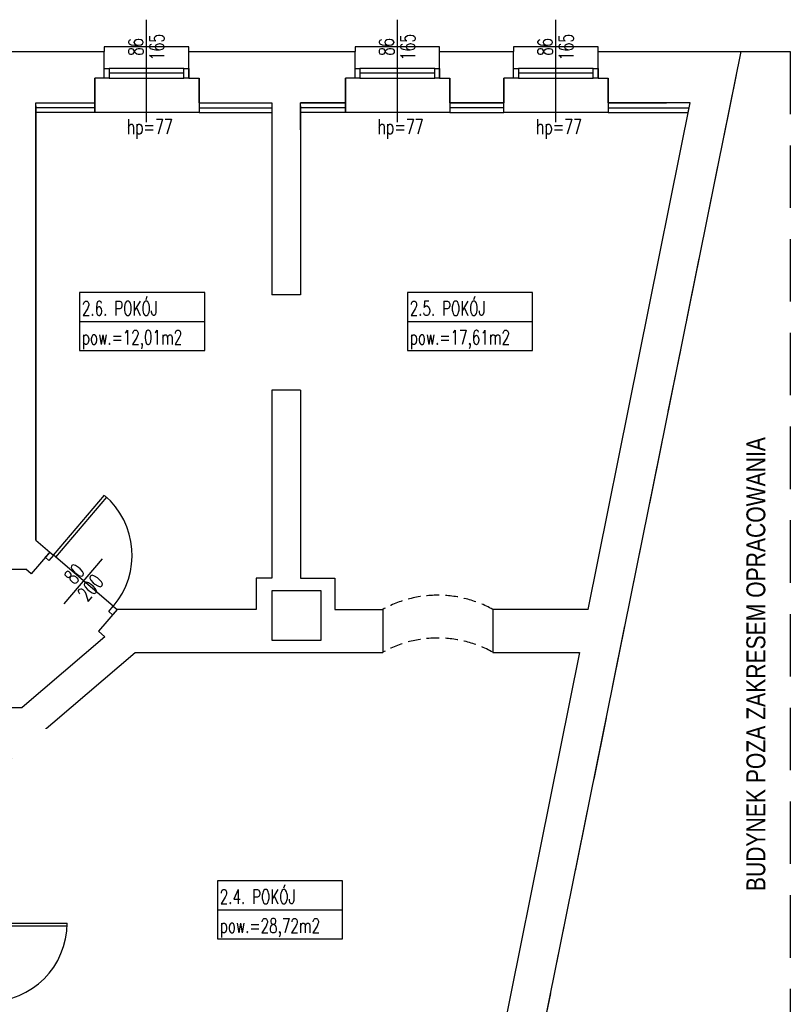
# Model space of a CAD drawing. Header units: inches. Extents: x -23201 to -18535, y -9985 to 4139.
# Tile 11 of 25: x -19318 to -18535, y -5310 to -4309. Entities that reach past the tile are written whole.
import ezdxf
from ezdxf.enums import TextEntityAlignment as Align

# ---------------------------------------------------------------- set-up
doc = ezdxf.new("R2010")
doc.units = ezdxf.units.IN
doc.header["$MEASUREMENT"] = 0
doc.linetypes.add('DASHED', pattern=[19.05, 12.7, -6.35])
for name, color, linetype in [('01 sciana', 252, 'Continuous'), ('04_stolarka_cienka', 252, 'Continuous'), ('11_opisy_tekst', 252, 'Continuous'), ('___ramka', 252, 'Continuous'), ('__proj_docieplenie', 252, 'BATTING'), ('__wyżej', 252, 'DASHED'), ('_stolarka', 252, 'Continuous'), ('opisy', 252, 'Continuous'), ('P_opis', 252, 'Continuous')]:
    doc.layers.add(name, color=color, linetype=linetype)
doc.styles.add('OPISY POM_50', font='simplex.shx', dxfattribs={"width": 0.7, "height": 0.13})
doc.styles.get("Standard").update_dxf_attribs({"font": 'arial.ttf'})
doc.linetypes.add('BATTING', pattern='A,0.00254,-2.54,[134,ltypeshp.shx,S=2.54,R=0,X=-2.54,Y=0],-5.08,[134,ltypeshp.shx,S=2.54,R=180,X=2.54,Y=0],-2.54', length=10.16254)
doc.linetypes.add('ZIGZAG', pattern='A,0.00254,-5.08,[131,ltypeshp.shx,S=5.08,R=0,X=-5.08,Y=0],-10.16,[131,ltypeshp.shx,S=5.08,R=180,X=5.08,Y=0],-5.08', length=20.32254)

msp = doc.modelspace()

# ---------------------------------------------------------------- linework, layer by layer
at = {"layer": '01 sciana'}
for p, q in [((-19278.7, -4341.6), (-19232.1, -4341.6)), ((-19232.1, -4368.6), (-19232.1, -4341.6)), ((-19146.1, -4341.6), (-18977.1, -4341.6)), ((-19146.1, -4368.6), (-19146.1, -4341.6)), ((-18977.1, -4368.6), (-18977.1, -4341.6)), ((-18891.1, -4341.6), (-18816.1, -4341.6)), ((-18891.1, -4368.6), (-18891.1, -4341.6)), ((-18828.6, -5547.6), (-18584.7, -4341.6)), ((-18816.1, -4368.6), (-18816.1, -4341.6)), ((-18730.1, -4341.6), (-18584.7, -4341.6)), ((-18730.1, -4368.6), (-18730.1, -4341.6)), ((-19241.7, -4393.6), (-19241.7, -4368.6)), ((-19232.1, -4368.6), (-19241.7, -4368.6)), ((-19241.7, -4368.6), (-19241.7, -4393.6)), ((-19146.1, -4368.6), (-19135.7, -4368.6)), ((-19135.7, -4393.6), (-19135.7, -4368.6)), ((-19135.7, -4368.6), (-19135.7, -4393.6)), ((-18986.8, -4393.6), (-18986.8, -4368.6)), ((-18977.1, -4368.6), (-18986.8, -4368.6)), ((-18986.8, -4368.6), (-18986.8, -4393.6)), ((-18891.1, -4368.6), (-18880.8, -4368.6)), ((-18880.8, -4393.6), (-18880.8, -4368.6)), ((-18880.8, -4368.6), (-18880.8, -4393.6)), ((-18825.8, -4393.6), (-18825.8, -4368.6)), ((-18816.1, -4368.6), (-18825.8, -4368.6)), ((-18825.8, -4368.6), (-18825.8, -4393.6)), ((-18730.1, -4368.6), (-18719.8, -4368.6)), ((-18719.8, -4393.6), (-18719.8, -4368.6)), ((-18719.8, -4368.6), (-18719.8, -4393.6)), ((-19301.7, -4393.6), (-19241.7, -4393.6)), ((-19135.7, -4393.6), (-19061.7, -4393.6)), ((-19061.7, -4393.6), (-19061.7, -4588.6)), ((-19032.7, -4393.6), (-18986.8, -4393.6)), ((-18986.8, -4393.6), (-19032.7, -4393.6)), ((-19032.7, -4421.1), (-19032.7, -4393.6)), ((-18880.8, -4393.6), (-18825.8, -4393.6)), ((-18825.8, -4393.6), (-18880.8, -4393.6)), ((-18740.2, -4908.6), (-18636.6, -4393.6)), ((-18719.8, -4393.6), (-18660.5, -4393.6)), ((-18636.6, -4393.6), (-18719.8, -4393.6)), ((-19032.7, -4588.6), (-19061.7, -4588.6)), ((-19061.7, -4685.6), (-19061.7, -4876.6)), ((-19032.7, -4685.6), (-19061.7, -4685.6)), ((-19731.7, -4867.6), (-19311.7, -4867.6)), ((-19061.7, -4876.6), (-19077.7, -4876.6)), ((-19077.7, -4876.6), (-19077.7, -4908.6)), ((-19219, -4908.6), (-19237.8, -4930.6)), ((-19219, -4908.6), (-19237.8, -4930.6)), ((-19077.7, -4908.6), (-19219, -4908.6)), ((-18740.2, -4908.6), (-18837, -4908.6)), ((-18837, -4908.6), (-18837, -4952.1)), ((-19237.8, -4930.6), (-19231.3, -4936.2)), ((-19231.3, -4936.2), (-19315.6, -5008.1))]:
    msp.add_line(p, q, dxfattribs=at)
for points in [[(-19416, -4341.6), (-19232.1, -4341.6)], [(-19146.1, -4341.6), (-19005.4, -4341.6)], [(-19301.7, -4396.6), (-19301.7, -4838), (-19287.5, -4850.2), (-19306.3, -4872.2), (-19311.7, -4867.6)], [(-19301.7, -4838), (-19301.7, -4393.6)], [(-19032.7, -4396.6), (-19032.7, -4588.6)], [(-19032.7, -4685.6), (-19032.7, -4876.6), (-18997.7, -4876.6), (-18997.7, -4908.6), (-18949, -4908.6), (-18949, -4952.1)], [(-19349.7, -5222.1), (-19349.7, -5079.2), (-19200.7, -4952.1), (-18949, -4952.1)], [(-18837, -4952.1), (-18749, -4952.1), (-18858.4, -5495.6), (-18977.7, -5495.6)], [(-19468.7, -5008.1), (-19315.6, -5008.1)]]:
    msp.add_lwpolyline(points, dxfattribs=at)
msp.add_lwpolyline([(-19061.7, -4939.6), (-19011.7, -4939.6), (-19011.7, -4889.6), (-19061.7, -4889.6)], close=True, dxfattribs=at)
at = {"layer": '04_stolarka_cienka'}
for p, q in [((-19189.1, -4413.3), (-19189.1, -4309.2)), ((-18934.1, -4413.3), (-18934.1, -4309.2)), ((-18773.1, -4413.3), (-18773.1, -4309.2)), ((-19151.1, -4358.6), (-19227.1, -4358.6)), ((-18896.1, -4358.6), (-18972.1, -4358.6)), ((-18735.1, -4358.6), (-18811.1, -4358.6)), ((-19151.1, -4363.6), (-19227.1, -4363.6)), ((-19227.1, -4368.6), (-19151.1, -4368.6)), ((-18896.1, -4363.6), (-18972.1, -4363.6)), ((-18972.1, -4368.6), (-18896.1, -4368.6)), ((-18735.1, -4363.6), (-18811.1, -4363.6)), ((-18811.1, -4368.6), (-18735.1, -4368.6))]:
    msp.add_line(p, q, dxfattribs=at)
for points in [[(-19146.1, -4341.6), (-19146.1, -4336.6), (-19232.1, -4336.6), (-19232.1, -4341.6)], [(-18891.1, -4341.6), (-18891.1, -4336.6), (-18977.1, -4336.6), (-18977.1, -4341.6)], [(-18730.1, -4341.6), (-18730.1, -4336.6), (-18816.1, -4336.6), (-18816.1, -4341.6)], [(-19135.7, -4393.6), (-19135.7, -4403.6), (-19241.7, -4403.6), (-19241.7, -4393.6)], [(-18880.8, -4393.6), (-18880.8, -4403.6), (-18986.8, -4403.6), (-18986.8, -4393.6)], [(-18719.8, -4393.6), (-18719.8, -4403.6), (-18825.8, -4403.6), (-18825.8, -4393.6)]]:
    msp.add_lwpolyline(points, dxfattribs=at)
for points in [[(-19232.1, -4358.6), (-19227.1, -4358.6), (-19227.1, -4368.6), (-19232.1, -4368.6)], [(-19151.1, -4358.6), (-19146.1, -4358.6), (-19146.1, -4368.6), (-19151.1, -4368.6)], [(-18977.1, -4358.6), (-18972.1, -4358.6), (-18972.1, -4368.6), (-18977.1, -4368.6)], [(-18896.1, -4358.6), (-18891.1, -4358.6), (-18891.1, -4368.6), (-18896.1, -4368.6)], [(-18816.1, -4358.6), (-18811.1, -4358.6), (-18811.1, -4368.6), (-18816.1, -4368.6)], [(-18735.1, -4358.6), (-18730.1, -4358.6), (-18730.1, -4368.6), (-18735.1, -4368.6)]]:
    msp.add_lwpolyline(points, close=True, dxfattribs=at)
at = {"layer": '__proj_docieplenie', "linetype": 'Continuous'}
for points in [[(-19241.7, -4393.6), (-19241.7, -4403.6), (-19301.7, -4403.6)], [(-19135.7, -4393.6), (-19135.7, -4403.6), (-19061.7, -4403.6)], [(-18986.8, -4393.6), (-18986.8, -4403.6), (-19032.7, -4403.6)], [(-18880.8, -4393.6), (-18880.8, -4403.6), (-18825.8, -4403.6), (-18825.8, -4393.6)], [(-18719.8, -4393.6), (-18719.8, -4403.6), (-18638.6, -4403.6), (-18636.6, -4393.6)]]:
    msp.add_lwpolyline(points, dxfattribs=at)
at = {"layer": '__proj_docieplenie', "linetype": 'ZIGZAG'}
for points in [[(-19241.7, -4398.6), (-19301.7, -4398.6)], [(-19135.7, -4398.6), (-19061.7, -4398.6)], [(-18986.8, -4398.6), (-19032.7, -4398.6)], [(-18825.8, -4398.6), (-18880.8, -4398.6)], [(-18719.8, -4398.6), (-18637.6, -4398.6)]]:
    msp.add_lwpolyline(points, dxfattribs=at)
at = {"layer": '__wyżej', "ltscale": 5}
msp.add_lwpolyline([(-18584.7, -4341.6), (-18534.7, -4341.6), (-18534.7, -5547.6), (-18828.6, -5547.6), (-18584.7, -4341.6)], dxfattribs=at)
at = {"layer": '__wyżej'}
for centre in [(-18893, -5009.2), (-18893, -5052.7)]:
    msp.add_arc(centre, 115.2, 60.9044, 119.0956, dxfattribs=at)
at = {"layer": '_stolarka'}
for p, q in [((-19283.7, -4853.4), (-19231.7, -4792.5)), ((-19281.4, -4855.3), (-19229.5, -4794.5)), ((-19222.8, -4905.3), (-19283.7, -4853.4)), ((-19234.2, -4857), (-19273.1, -4902.7)), ((-19349.7, -5227.1), (-19269.7, -5227.1)), ((-19349.7, -5230.1), (-19269.7, -5230.1))]:
    msp.add_line(p, q, dxfattribs=at)
at = {"layer": '_stolarka', "flags": 128}
for points in [[(-19287.5, -4850.2), (-19283.7, -4853.4), (-19288.2, -4858.7), (-19292, -4855.5), (-19287.5, -4850.2)], [(-19222.8, -4905.3), (-19219, -4908.6), (-19223.5, -4913.9), (-19227.3, -4910.6), (-19222.8, -4905.3)]]:
    msp.add_lwpolyline(points, dxfattribs=at)
at = {"layer": '_stolarka'}
for centre, start, end in [((-19283.7, -4853.4), 319.5295, 49.5295), ((-19349.7, -5227.1), 270, 0)]:
    msp.add_arc(centre, 80, start, end, dxfattribs=at)
at = {"layer": 'opisy'}
for p, q in [((-19257.1, -4615.8), (-19129.9, -4615.8)), ((-18923.9, -4615.8), (-18796.7, -4615.8)), ((-19116.9, -5213.7), (-18989.7, -5213.7))]:
    msp.add_line(p, q, dxfattribs=at)
for points in [[(-19257.1, -4645.2), (-19129.9, -4645.2), (-19129.9, -4586.3), (-19257.1, -4586.3)], [(-18923.9, -4645.2), (-18796.7, -4645.2), (-18796.7, -4586.3), (-18923.9, -4586.3)], [(-19116.9, -5243.1), (-18989.7, -5243.1), (-18989.7, -5184.2), (-19116.9, -5184.2)]]:
    msp.add_lwpolyline(points, close=True, dxfattribs=at)

# ---------------------------------------------------------------- texts
at = {"layer": '11_opisy_tekst', "style": 'OPISY POM_50', "width": 0.7}
for s, rotation, p in [('86', 90, (-19200, -4337)), ('165', 90, (-19178.5, -4337)), ('86', 90, (-18945, -4337)), ('165', 90, (-18923.5, -4337)), ('86', 90, (-18784, -4337)), ('165', 90, (-18762.5, -4337)), ('80', 49.5295, (-19262.4, -4872.4)), ('200', 49.5295, (-19246.1, -4886.4))]:
    msp.add_text(s, height=15, rotation=rotation, dxfattribs=at).set_placement(p, align=Align.MIDDLE_CENTER)
for p in [(-19185.8, -4417.9), (-18930.9, -4417.9), (-18769.9, -4417.9)]:
    msp.add_text('hp=77', height=15, dxfattribs=at).set_placement(p, align=Align.MIDDLE_CENTER)
for s, p in [('2.6. POKÓJ', (-19254.7, -4609.7)), ('2.5. POKÓJ', (-18921.5, -4609.7)), ('pow.=12,01m2', (-19254.7, -4639.1)), ('pow.=17,61m2', (-18921.5, -4639.1)), ('2.4. POKÓJ', (-19114.6, -5207.6)), ('pow.=28,72m2', (-19114.6, -5237))]:
    msp.add_text(s, height=14.4, dxfattribs=at).set_placement(p)
at = {"layer": '___ramka', "lineweight": -3, "width": 0.8}
msp.add_text('BUDYNEK POZA ZAKRESEM OPRACOWANIA', height=19.2, rotation=90, dxfattribs=at).set_placement((-18560.1, -5194.7))

# ---------------------------------------------------------------- next in the draw order: texts
at = {"layer": 'P_opis', "linetype": 'Continuous', "insert": (-19615.4, -5052.3), "char_height": 15, "width": 665.013, "attachment_point": 7, "bg_fill": 2}
msp.add_mtext('{\\Fsimplex.shx|c0;\\W0.8;W}', dxfattribs=at)

doc.saveas('drawing.dxf')
